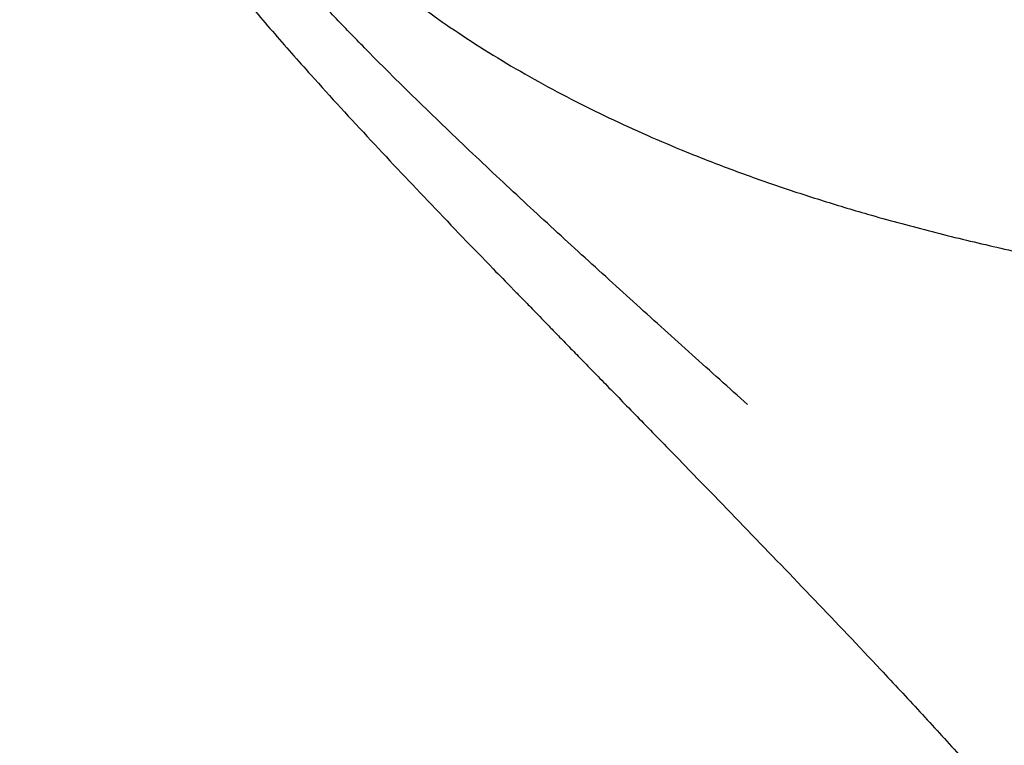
# Model space of a CAD drawing. Header units: millimetres. Extents: x 8 to 1894, y 12 to 2723.
# Tile 66 of 152: x 648 to 674, y 1768 to 1787. Entities that reach past the tile are written whole.
import ezdxf

# ---------------------------------------------------------------- set-up
doc = ezdxf.new("R2010")
doc.units = ezdxf.units.MM

msp = doc.modelspace()

# ---------------------------------------------------------------- linework, layer by layer
at = {"color": 7, "linetype": 'Continuous', "lineweight": 30}
msp.add_line((665.653, 1775.215), (665.659, 1775.213), dxfattribs=at)
for points, knots in [([(667.422, 1776.728), (666.931, 1777.169), (665.948, 1778.053), (664.478, 1779.379), (663.013, 1780.708), (661.558, 1782.045), (660.116, 1783.395), (658.691, 1784.76), (657.486, 1785.956), (656.495, 1786.977), (655.71, 1787.815), (654.942, 1788.668), (654.195, 1789.537), (653.473, 1790.426), (652.783, 1791.336), (652.127, 1792.269), (651.513, 1793.229), (650.94, 1794.212), (650.409, 1795.216), (649.916, 1796.238), (649.622, 1796.933), (649.475, 1797.28)], [0, 0, 0, 0, 0.071448, 0.142895, 0.214322, 0.28572, 0.357112, 0.42853, 0.499977, 0.541657, 0.583339, 0.625027, 0.666711, 0.708372, 0.750008, 0.791637, 0.833292, 0.874976, 0.916672, 0.958357, 1, 1, 1, 1]), ([(648.083, 1797.158), (648.252, 1796.756), (648.591, 1795.951), (649.157, 1794.768), (649.766, 1793.606), (650.424, 1792.469), (651.131, 1791.362), (651.927, 1790.218), (652.814, 1789.041), (653.788, 1787.831), (654.792, 1786.646), (655.997, 1785.281), (657.411, 1783.743), (659.031, 1782.03), (660.285, 1780.724), (661.001, 1779.989), (661.167, 1779.818)], [0, 0, 0, 0, 0.0601356, 0.1203116, 0.1804998, 0.2406842, 0.3008651, 0.3610722, 0.4320817, 0.5031162, 0.5741088, 0.6450585, 0.7525207, 0.8599589, 0.9674084, 1, 1, 1, 1]), ([(651.017, 1797.131), (651.111, 1796.93), (651.293, 1796.539), (651.573, 1795.973), (651.848, 1795.442), (652.117, 1794.947), (652.378, 1794.485), (652.645, 1794.034), (652.915, 1793.597), (653.186, 1793.178), (653.438, 1792.801), (653.684, 1792.449), (653.927, 1792.113), (654.176, 1791.78), (654.428, 1791.455), (654.69, 1791.132), (654.961, 1790.81), (655.362, 1790.353), (655.908, 1789.769), (656.616, 1789.075), (657.356, 1788.41), (658.123, 1787.776), (658.913, 1787.175), (659.76, 1786.585), (660.664, 1786.005), (661.626, 1785.439), (662.609, 1784.906), (663.61, 1784.405), (664.626, 1783.936), (665.715, 1783.47), (666.876, 1783.014), (668.111, 1782.57), (669.358, 1782.161), (670.728, 1781.749), (672.224, 1781.343), (673.847, 1780.946), (675.479, 1780.591), (677.12, 1780.274), (678.767, 1779.995), (680.42, 1779.751), (682.078, 1779.541), (683.51, 1779.388), (684.715, 1779.277), (685.691, 1779.198), (686.657, 1779.131), (687.597, 1779.075), (688.496, 1779.029), (689.174, 1778.999), (689.659, 1778.98), (689.978, 1778.969), (690.336, 1778.957), (690.734, 1778.944), (691.171, 1778.932), (691.648, 1778.92), (692.164, 1778.909), (692.73, 1778.898), (693.346, 1778.889), (694.015, 1778.881), (694.727, 1778.874), (695.482, 1778.87), (696.28, 1778.867), (696.827, 1778.867), (697.107, 1778.867)], [0, 0, 0, 0, 0.012919, 0.025168, 0.036754, 0.047682, 0.057959, 0.067589, 0.078114, 0.087751, 0.096505, 0.104377, 0.112617, 0.120463, 0.128382, 0.136379, 0.144455, 0.152607, 0.171402, 0.190406, 0.209403, 0.228356, 0.247228, 0.266039, 0.287151, 0.308312, 0.329509, 0.350723, 0.371927, 0.393098, 0.418, 0.442876, 0.467746, 0.492626, 0.524304, 0.556002, 0.587715, 0.619432, 0.651157, 0.682881, 0.7146, 0.746298, 0.764881, 0.783467, 0.802034, 0.819981, 0.837053, 0.853251, 0.858591, 0.864633, 0.871425, 0.878967, 0.887258, 0.896298, 0.906087, 0.916626, 0.92847, 0.941135, 0.954621, 0.968928, 0.984055, 1, 1, 1, 1]), ([(661.166, 1779.818), (661.186, 1779.797), (661.231, 1779.751), (661.322, 1779.66), (661.424, 1779.557), (661.538, 1779.441), (661.668, 1779.307), (661.822, 1779.148), (662.002, 1778.963), (662.208, 1778.75), (662.451, 1778.5), (662.733, 1778.21), (663.057, 1777.877), (663.413, 1777.512), (663.801, 1777.115), (664.22, 1776.685), (664.671, 1776.223), (665.154, 1775.728), (665.486, 1775.387), (665.658, 1775.211)], [0, 0, 0, 0, 0.018346, 0.039215, 0.060063, 0.084652, 0.113422, 0.146973, 0.187425, 0.233306, 0.284615, 0.349511, 0.421417, 0.500334, 0.58626, 0.679193, 0.779131, 0.886068, 1, 1, 1, 1]), ([(665.652, 1775.214), (666.245, 1774.604), (667.431, 1773.385), (669.203, 1771.544), (670.727, 1769.936), (672.006, 1768.563), (673.042, 1767.428), (673.96, 1766.405), (674.522, 1765.752), (674.75, 1765.488)], [0, 0, 0, 0, 0.192117, 0.384162, 0.576172, 0.691379, 0.806595, 0.921833, 1, 1, 1, 1])]:
    msp.add_open_spline(points, degree=3, knots=knots, dxfattribs=at)

doc.saveas('drawing.dxf')
